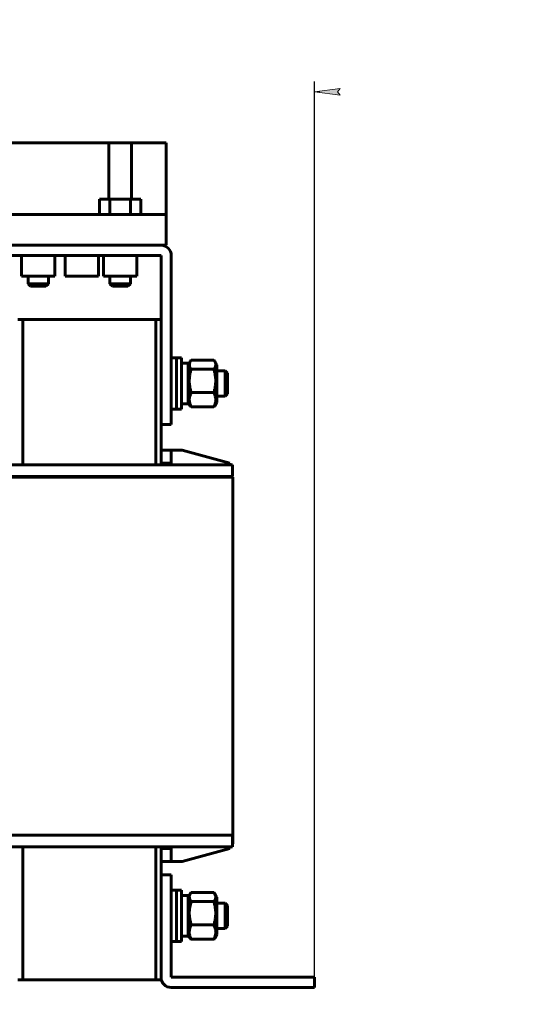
# Model space of a CAD drawing. Header units: millimetres. Extents: x 0 to 420, y 0 to 594.
# Tile 4 of 5: x 322 to 420, y 135 to 328. Entities that reach past the tile are written whole.
import ezdxf

# ---------------------------------------------------------------- set-up
doc = ezdxf.new("R2010")
doc.units = ezdxf.units.MM
doc.linetypes.add('K5LT_BASIC', pattern=[0])
doc.linetypes.add('K5LT_THIN', pattern=[0])
doc.layers.add('Системный слой', color=7, linetype='Continuous')
doc.styles.add('KDIMTEXTSTYLE', font='GOST_AU.SHX', dxfattribs={"width": 0.96, "oblique": 15, "height": 5})
doc.dimstyles.new('KDIMSTYLE (1.00)', dxfattribs={"dimtxt": 5, "dimasz": 1, "dimexe": 2, "dimexo": 0, "dimgap": 1, "dimtad": 1, "dimtxsty": 'KDIMTEXTSTYLE', "dimsah": 1, "dimcen": 0, "dimdle": 1, "dimadec": 0, "dimazin": 0, "dimtfac": 0.667, "dimtmove": 0, "dimatfit": 3, "dimfxl": 1, "dimtvp": 1, "dimtolj": 1, "dimtzin": 0, "dimarcsym": 0})

# ---------------------------------------------------------------- blocks, each defined once
blk = doc.blocks.new('U21')
at = {"layer": 'Системный слой', "color": 150, "linetype": 'K5LT_BASIC', "lineweight": 60, "true_color": 0x0080ff}
for p, q in [((361.71, 152.7), (361.71, 155.2)), ((361.71, 150.2), (361.71, 152.7))]:
    blk.add_line(p, q, dxfattribs=at)
blk = doc.blocks.new('U23')
at = {"layer": 'Системный слой', "color": 150, "linetype": 'K5LT_BASIC', "lineweight": 60, "true_color": 0x0080ff}
for p, q in [((362.21, 154.7), (362.21, 152.7)), ((362.21, 152.7), (362.21, 150.7))]:
    blk.add_line(p, q, dxfattribs=at)
blk = doc.blocks.new('U27')
at = {"layer": 'Системный слой', "color": 150, "linetype": 'K5LT_BASIC', "lineweight": 60, "true_color": 0x0080ff}
for p, q in [((322.21, 240.8), (322.21, 269.2)), ((322.21, 140.2), (322.21, 166.2))]:
    blk.add_line(p, q, dxfattribs=at)
blk = doc.blocks.new('U32')
at = {"layer": 'Системный слой', "color": 150, "linetype": 'K5LT_BASIC', "lineweight": 60, "true_color": 0x0080ff}
for p, q in [((339.02, 292.71), (339.02, 303.7)), ((339.02, 289.7), (339.02, 289.71))]:
    blk.add_line(p, q, dxfattribs=at)
blk = doc.blocks.new('U33')
at = {"layer": 'Системный слой', "color": 150, "linetype": 'K5LT_BASIC', "lineweight": 60, "true_color": 0x0080ff}
for p, q in [((343.41, 303.7), (343.41, 292.71)), ((343.41, 289.71), (343.41, 289.7))]:
    blk.add_line(p, q, dxfattribs=at)
blk = doc.blocks.new('U34')
at = {"layer": 'Системный слой', "color": 150, "linetype": 'K5LT_BASIC', "lineweight": 60, "true_color": 0x0080ff}
for p, q in [((343.21, 289.7), (343.21, 289.71)), ((343.21, 276.21), (343.21, 277.7))]:
    blk.add_line(p, q, dxfattribs=at)
blk = doc.blocks.new('U35')
at = {"layer": 'Системный слой', "color": 150, "linetype": 'K5LT_BASIC', "lineweight": 60, "true_color": 0x0080ff}
for p, q in [((339.21, 289.7), (339.21, 289.71)), ((339.21, 276.21), (339.21, 277.7))]:
    blk.add_line(p, q, dxfattribs=at)
blk = doc.blocks.new('U36')
at = {"layer": 'Системный слой', "color": 150, "linetype": 'K5LT_BASIC', "lineweight": 60, "true_color": 0x0080ff}
for p, q in [((348.21, 240.8), (348.21, 269.2)), ((348.21, 140.2), (348.21, 166.2))]:
    blk.add_line(p, q, dxfattribs=at)
blk = doc.blocks.new('U37')
at = {"layer": 'Системный слой', "color": 150, "linetype": 'K5LT_BASIC', "lineweight": 60, "true_color": 0x0080ff}
for p, q in [((349.21, 243.65), (349.21, 269.2)), ((349.21, 140.2), (349.21, 163.35))]:
    blk.add_line(p, q, dxfattribs=at)
blk = doc.blocks.new('U52')
at = {"layer": 'Системный слой', "color": 150, "linetype": 'K5LT_BASIC', "lineweight": 60, "true_color": 0x0080ff}
for p, q in [((353.21, 157.7), (353.21, 152.7)), ((353.21, 152.7), (353.21, 147.7))]:
    blk.add_line(p, q, dxfattribs=at)
blk = doc.blocks.new('U53')
at = {"layer": 'Системный слой', "color": 150, "linetype": 'K5LT_BASIC', "lineweight": 60, "true_color": 0x0080ff}
for p, q in [((352.21, 157.7), (352.21, 152.7)), ((352.21, 152.7), (352.21, 147.7))]:
    blk.add_line(p, q, dxfattribs=at)
blk = doc.blocks.new('U54')
at = {"layer": 'Системный слой', "color": 150, "linetype": 'K5LT_BASIC', "lineweight": 60, "true_color": 0x0080ff}
for p, q in [((352.21, 157.7), (352.21, 152.67)), ((352.21, 152.67), (352.21, 147.7))]:
    blk.add_line(p, q, dxfattribs=at)
blk = doc.blocks.new('U55')
at = {"layer": 'Системный слой', "color": 150, "linetype": 'K5LT_BASIC', "lineweight": 60, "true_color": 0x0080ff}
for p, q in [((354.08, 148.71), (353.86, 148.72)), ((354.3, 148.71), (354.08, 148.71)), ((354.51, 148.7), (354.3, 148.71))]:
    blk.add_line(p, q, dxfattribs=at)
blk = doc.blocks.new('U56')
at = {"layer": 'Системный слой', "color": 150, "linetype": 'K5LT_BASIC', "lineweight": 60, "true_color": 0x0080ff}
for p, q in [((360.11, 156.33), (360.11, 151.32)), ((360.11, 151.32), (360.11, 149.08))]:
    blk.add_line(p, q, dxfattribs=at)
blk = doc.blocks.new('U57')
at = {"layer": 'Системный слой', "color": 150, "linetype": 'K5LT_BASIC', "lineweight": 60, "true_color": 0x0080ff}
for p, q in [((359.54, 157.28), (359.6, 157.2)), ((359.82, 156.01), (359.54, 155.52)), ((359.6, 157.2), (359.65, 157.12)), ((359.65, 157.12), (359.71, 157.04)), ((359.71, 157.04), (359.89, 156.53)), ((359.89, 156.53), (359.82, 156.01))]:
    blk.add_line(p, q, dxfattribs=at)
blk = doc.blocks.new('U58')
at = {"layer": 'Системный слой', "color": 150, "linetype": 'K5LT_BASIC', "lineweight": 60, "true_color": 0x0080ff}
for p, q in [((354.73, 156.47), (354.74, 156.54)), ((354.73, 156.43), (354.73, 156.47)), ((354.73, 156.41), (354.73, 156.43)), ((354.73, 156.4), (354.73, 156.41)), ((354.74, 156.24), (354.73, 156.4)), ((354.74, 156.54), (354.77, 156.69)), ((354.78, 156.09), (354.74, 156.24)), ((354.77, 156.69), (354.83, 156.85)), ((354.8, 156.02), (354.78, 156.09)), ((354.81, 155.98), (354.8, 156.02)), ((354.82, 155.96), (354.81, 155.98)), ((354.83, 155.95), (354.82, 155.96)), ((354.82, 155.96), (354.82, 155.96)), ((354.83, 156.87), (354.85, 156.89)), ((354.83, 156.85), (354.83, 156.87)), ((354.83, 156.85), (354.83, 156.85)), ((355.09, 155.52), (354.83, 155.95)), ((354.85, 156.89), (354.87, 156.95)), ((354.87, 156.95), (354.92, 157.04)), ((354.92, 157.04), (354.97, 157.12)), ((354.97, 157.12), (355.03, 157.2)), ((355.03, 157.2), (355.09, 157.28))]:
    blk.add_line(p, q, dxfattribs=at)
blk = doc.blocks.new('U59')
at = {"layer": 'Системный слой', "color": 150, "linetype": 'K5LT_BASIC', "lineweight": 60, "true_color": 0x0080ff}
for p, q in [((359.54, 261.28), (359.6, 261.2)), ((359.82, 260.02), (359.54, 259.52)), ((359.6, 261.2), (359.65, 261.12)), ((359.65, 261.12), (359.71, 261.04)), ((359.71, 261.04), (359.89, 260.53)), ((359.89, 260.53), (359.82, 260.02))]:
    blk.add_line(p, q, dxfattribs=at)
blk = doc.blocks.new('U60')
at = {"layer": 'Системный слой', "color": 150, "linetype": 'K5LT_BASIC', "lineweight": 60, "true_color": 0x0080ff}
for p, q in [((354.74, 260.53), (354.92, 261.04)), ((354.8, 260.02), (354.74, 260.53)), ((355.09, 259.52), (354.8, 260.02)), ((354.92, 261.04), (354.97, 261.12)), ((354.97, 261.12), (355.03, 261.2)), ((355.03, 261.2), (355.09, 261.28))]:
    blk.add_line(p, q, dxfattribs=at)
blk = doc.blocks.new('U62')
at = {"layer": 'Системный слой', "color": 150, "linetype": 'K5LT_BASIC', "lineweight": 60, "true_color": 0x0080ff}
for p, q in [((348.21, 240.8), (348.21, 269.2)), ((348.21, 140.2), (348.21, 166.2))]:
    blk.add_line(p, q, dxfattribs=at)
blk = doc.blocks.new('U63')
at = {"layer": 'Системный слой', "color": 150, "linetype": 'K5LT_BASIC', "lineweight": 60, "true_color": 0x0080ff}
for p, q in [((322.21, 240.8), (322.21, 269.2)), ((322.21, 140.2), (322.21, 166.2))]:
    blk.add_line(p, q, dxfattribs=at)
blk = doc.blocks.new('KDIMARROW_01')
at = {"layer": 'Системный слой'}
blk.add_hatch(color=0, dxfattribs=at).paths.add_polyline_path([(-5, -0.66), (0, 0), (-5, 0.66), (-4.5, 0)])
at = {"layer": 'Системный слой', "color": 0, "linetype": 'K5LT_THIN', "lineweight": 18}
for p, q in [((-4.5, 0), (-5, 0.66)), ((-5, 0.66), (0, 0)), ((0, 0), (-5, -0.66)), ((-5, -0.66), (-4.5, 0)), ((0, 0), (-1, 0))]:
    blk.add_line(p, q, dxfattribs=at)

msp = doc.modelspace()

# ---------------------------------------------------------------- linework, layer by layer
at = {"layer": 'Системный слой', "color": 150, "linetype": 'K5LT_BASIC', "lineweight": 60, "true_color": 0x0080ff}
for p, q in [((316.212, 303.705), (339.019, 303.705)), ((339.019, 303.705), (343.406, 303.705)), ((343.406, 303.705), (350.212, 303.705)), ((350.212, 289.705), (350.212, 303.705)), ((337.171, 292.705), (339.192, 292.705)), ((337.171, 289.705), (337.171, 292.705)), ((339.192, 292.705), (343.233, 292.705)), ((339.192, 289.705), (339.192, 292.705)), ((343.233, 292.705), (345.254, 292.705)), ((343.233, 289.705), (343.233, 292.705)), ((345.254, 289.705), (345.254, 292.705)), ((316.212, 289.705), (350.212, 289.705)), ((337.171, 289.705), (339.192, 289.705)), ((339.192, 289.705), (343.233, 289.705)), ((343.233, 289.705), (345.254, 289.705)), ((350.212, 283.705), (350.212, 289.705)), ((349.212, 283.705), (318.212, 283.705)), ((349.212, 283.705), (350.212, 283.705)), ((318.212, 281.705), (349.212, 281.705)), ((321.962, 277.705), (321.962, 281.705)), ((328.462, 277.705), (328.462, 281.705)), ((330.462, 277.705), (330.462, 281.705)), ((336.962, 277.705), (336.962, 281.705)), ((337.962, 277.705), (337.962, 281.705)), ((344.462, 277.705), (344.462, 281.705)), ((349.212, 281.705), (349.212, 250.705)), ((351.212, 250.705), (351.212, 281.705)), ((328.462, 277.705), (321.962, 277.705)), ((323.212, 276.205), (323.212, 277.705)), ((327.212, 276.205), (327.212, 277.705)), ((336.962, 277.705), (330.462, 277.705)), ((344.462, 277.705), (337.962, 277.705)), ((323.712, 275.705), (323.212, 276.205)), ((323.212, 276.205), (327.212, 276.205)), ((326.712, 275.705), (323.712, 275.705)), ((326.712, 275.705), (327.212, 276.205)), ((339.212, 276.205), (343.212, 276.205)), ((339.712, 275.705), (339.212, 276.205)), ((342.712, 275.705), (339.712, 275.705)), ((342.712, 275.705), (343.212, 276.205)), ((321.212, 269.205), (322.212, 269.205)), ((322.212, 269.205), (348.212, 269.205)), ((348.212, 269.205), (349.212, 269.205)), ((351.212, 261.705), (352.212, 261.705)), ((352.212, 261.705), (353.212, 261.705)), ((352.212, 261.705), (352.212, 251.705)), ((352.212, 261.705), (352.212, 251.705)), ((353.212, 261.705), (353.212, 251.705)), ((353.212, 260.705), (353.862, 260.687)), ((354.512, 260.33), (354.92, 261.035)), ((354.512, 260.705), (354.512, 252.705)), ((359.539, 261.284), (355.086, 261.284)), ((360.112, 260.33), (359.705, 261.035)), ((360.112, 260.33), (360.112, 253.08)), ((359.539, 259.515), (355.086, 259.515)), ((361.712, 259.205), (360.112, 259.205)), ((361.712, 254.205), (361.712, 259.205)), ((362.212, 258.705), (361.712, 259.205)), ((362.212, 258.705), (362.212, 254.705)), ((359.539, 254.935), (355.086, 254.935)), ((361.712, 254.205), (360.112, 254.205)), ((362.212, 254.705), (361.712, 254.205)), ((353.212, 252.705), (354.512, 252.705)), ((354.512, 253.08), (354.92, 252.374)), ((359.539, 252.125), (355.086, 252.125)), ((360.112, 253.08), (359.705, 252.374)), ((351.212, 251.705), (352.212, 251.705)), ((351.212, 250.705), (351.212, 248.705)), ((352.212, 251.705), (353.212, 251.705)), ((351.212, 248.705), (349.212, 248.705)), ((349.212, 243.655), (351.212, 243.655)), ((349.212, 241.155), (349.212, 243.655)), ((353.332, 243.655), (351.212, 243.655)), ((351.212, 243.655), (351.212, 241.155)), ((362.662, 241.155), (353.332, 243.655)), ((313.262, 240.805), (357.162, 240.805)), ((351.212, 241.155), (349.212, 241.155)), ((349.212, 241.155), (349.212, 240.805)), ((351.212, 241.155), (351.212, 240.805)), ((357.162, 240.805), (363.162, 240.805)), ((362.662, 241.155), (362.662, 240.805)), ((363.162, 238.555), (363.162, 240.805)), ((313.262, 238.555), (357.162, 238.555)), ((351.212, 238.555), (351.212, 238.405)), ((357.162, 238.555), (363.162, 238.555)), ((317.212, 238.405), (353.212, 238.405)), ((353.212, 238.405), (363.212, 238.405)), ((363.212, 168.455), (363.212, 238.405)), ((313.262, 168.455), (357.162, 168.455)), ((357.162, 168.455), (363.162, 168.455)), ((363.162, 168.455), (363.162, 166.205)), ((363.212, 168.455), (363.188, 168.455)), ((363.188, 166.805), (363.188, 168.455)), ((363.212, 168.455), (363.212, 166.805)), ((313.262, 166.205), (357.162, 166.205)), ((349.212, 165.855), (349.212, 166.205)), ((349.212, 163.355), (349.212, 165.855)), ((349.212, 165.855), (351.212, 165.855)), ((351.212, 165.855), (351.212, 166.205)), ((351.212, 165.855), (351.212, 163.355)), ((353.332, 163.355), (362.662, 165.855)), ((357.162, 166.205), (363.162, 166.205)), ((362.662, 165.855), (362.662, 166.205)), ((363.162, 166.805), (363.188, 166.805)), ((363.188, 166.805), (363.212, 166.805)), ((351.212, 163.355), (349.212, 163.355)), ((353.332, 163.355), (351.212, 163.355)), ((349.212, 160.705), (351.212, 160.705)), ((351.212, 160.705), (351.212, 158.705)), ((349.212, 158.705), (349.212, 140.705)), ((351.212, 140.705), (351.212, 158.705)), ((351.212, 157.705), (352.212, 157.705)), ((352.212, 157.705), (353.212, 157.705)), ((353.212, 156.705), (354.512, 156.705)), ((354.512, 156.33), (354.92, 157.035)), ((354.512, 156.705), (354.512, 148.776)), ((359.539, 157.284), (355.086, 157.284)), ((360.112, 156.33), (359.705, 157.035)), ((359.539, 155.515), (355.086, 155.515)), ((361.712, 155.205), (360.112, 155.205)), ((362.212, 154.705), (361.712, 155.205)), ((359.539, 150.935), (355.086, 150.935)), ((361.712, 150.205), (360.112, 150.205)), ((362.212, 150.705), (361.712, 150.205)), ((354.512, 149.08), (354.92, 148.374)), ((354.512, 148.705), (354.512, 148.776)), ((359.539, 148.125), (355.086, 148.125)), ((360.112, 149.08), (359.705, 148.374)), ((351.212, 147.705), (352.212, 147.705)), ((352.212, 147.705), (353.212, 147.705)), ((377.212, 140.705), (351.212, 140.705)), ((377.212, 140.705), (379.212, 140.705)), ((379.212, 140.705), (379.212, 138.705)), ((321.212, 140.205), (322.212, 140.205)), ((322.212, 140.205), (348.212, 140.205)), ((348.212, 140.205), (349.212, 140.205)), ((351.212, 138.705), (377.212, 138.705)), ((379.212, 138.705), (377.212, 138.705))]:
    msp.add_line(p, q, dxfattribs=at)
for centre, start, end in [((349.212, 281.705), 0, 90), ((351.212, 140.705), 180, 270)]:
    msp.add_arc(centre, 2, start, end, dxfattribs=at)
msp.add_ellipse((353.212, 152.705), major_axis=(6.928, 0), ratio=0.5773503, start_param=4.712389, end_param=4.9011467, dxfattribs=at)
msp.add_rational_spline([(354.512, 260.705), (354.076, 260.705), (353.641, 260.681), (353.212, 260.634)], [1, 0.997033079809, 0.997033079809, 1], degree=3, dxfattribs=at)
for points, knots in [([(355.086, 254.935), (355.016, 255.177), (354.933, 255.501), (354.835, 255.994), (354.771, 256.414), (354.735, 256.853), (354.726, 257.242), (354.735, 257.582), (354.771, 258.047), (354.834, 258.457), (354.94, 258.98), (355.018, 259.281), (355.086, 259.515)], [0, 0, 0, 0, 2.0994796, 2.804017, 4.2289148, 5.6788222, 6.5124767, 7.4857024, 8.5207906, 10.4057585, 10.9641466, 13, 13, 13, 13]), ([(359.539, 259.515), (359.609, 259.274), (359.692, 258.95), (359.79, 258.457), (359.854, 258.037), (359.89, 257.598), (359.898, 257.209), (359.89, 256.868), (359.853, 256.403), (359.791, 255.993), (359.684, 255.47), (359.607, 255.17), (359.539, 254.935)], [0, 0, 0, 0, 2.0994796, 2.804017, 4.2289148, 5.6788222, 6.5124767, 7.4857024, 8.5207906, 10.4057585, 10.9641466, 13, 13, 13, 13]), ([(355.086, 252.125), (354.868, 252.584), (354.729, 253.05), (354.729, 253.767), (354.763, 254.005), (354.887, 254.474), (354.977, 254.706), (355.086, 254.935)], [0.0000002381, 0.0000002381, 0.0000002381, 0.0000002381, 0.0023326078, 0.0023326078, 0.0034987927, 0.0034987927, 0.0046649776, 0.0046649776, 0.0046649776, 0.0046649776]), ([(359.539, 254.935), (359.632, 254.738), (359.753, 254.437), (359.854, 254.028), (359.89, 253.759), (359.898, 253.52), (359.89, 253.311), (359.848, 252.985), (359.741, 252.587), (359.607, 252.269), (359.539, 252.125)], [0, 0, 0, 0, 2.3726298, 3.5783125, 4.8051573, 5.5105572, 6.3340559, 7.2098998, 9.2773549, 11, 11, 11, 11]), ([(355.086, 150.935), (354.868, 151.683), (354.729, 152.442), (354.729, 153.61), (354.763, 153.999), (354.887, 154.763), (354.977, 155.141), (355.086, 155.515)], [0.0000002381, 0.0000002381, 0.0000002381, 0.0000002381, 0.0023326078, 0.0023326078, 0.0034987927, 0.0034987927, 0.0046649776, 0.0046649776, 0.0046649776, 0.0046649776]), ([(359.539, 155.515), (359.609, 155.274), (359.692, 154.95), (359.79, 154.457), (359.854, 154.037), (359.89, 153.598), (359.898, 153.209), (359.89, 152.868), (359.853, 152.403), (359.791, 151.993), (359.684, 151.47), (359.607, 151.17), (359.539, 150.935)], [0, 0, 0, 0, 2.0994796, 2.804017, 4.2289148, 5.6788222, 6.5124767, 7.4857024, 8.5207906, 10.4057585, 10.9641466, 13, 13, 13, 13]), ([(355.086, 148.125), (354.992, 148.323), (354.872, 148.624), (354.771, 149.032), (354.735, 149.302), (354.726, 149.54), (354.735, 149.749), (354.777, 150.076), (354.884, 150.473), (355.018, 150.792), (355.086, 150.935)], [0, 0, 0, 0, 2.3726298, 3.5783125, 4.8051573, 5.5105572, 6.3340559, 7.2098998, 9.2773549, 11, 11, 11, 11]), ([(359.539, 150.935), (359.632, 150.738), (359.753, 150.437), (359.854, 150.028), (359.89, 149.759), (359.898, 149.52), (359.89, 149.311), (359.848, 148.985), (359.741, 148.587), (359.607, 148.269), (359.539, 148.125)], [0, 0, 0, 0, 2.3726298, 3.5783125, 4.8051573, 5.5105572, 6.3340559, 7.2098998, 9.2773549, 11, 11, 11, 11])]:
    msp.add_open_spline(points, degree=3, knots=knots, dxfattribs=at)
for points in [[(354.92, 252.374), (354.968, 252.291), (355.024, 252.207), (355.086, 252.125)], [(359.539, 252.125), (359.601, 252.208), (359.657, 252.291), (359.705, 252.374)], [(354.92, 148.374), (354.968, 148.291), (355.024, 148.208), (355.086, 148.125)], [(359.539, 148.125), (359.601, 148.208), (359.657, 148.291), (359.705, 148.374)]]:
    msp.add_open_spline(points, degree=3, dxfattribs=at)

# ---------------------------------------------------------------- block references
at = {"layer": 'Системный слой'}
for name in ['U32', 'U33', 'U35', 'U34', 'U27', 'U63', 'U36', 'U62', 'U37', 'U60', 'U59', 'U53', 'U54', 'U52', 'U58', 'U57', 'U56', 'U21', 'U23', 'U55']:
    msp.add_blockref(name, (0, 0), dxfattribs=at)

# ---------------------------------------------------------------- dimensions: what is measured, and where the dimension line sits
at = {"layer": 'Системный слой', "color": 7}
msp.add_linear_dim(base=(253.212, 313.705), p1=(379.212, 139.705), p2=(253.212, 224.205), location=(316.212, 313.705), text='\\H5.0;\\W0.965;\\Q15;\\H5.0;\\W0.965;\\Q15;\\Q15;Г', dimstyle='KDIMSTYLE (1.00)', override={"dimexo": 0, "dimblk1": 'KDIMARROW_01', "dimblk2": 'KDIMARROW_01', "dimse1": 0, "dimse2": 0, "dimclrt": 7, "dimtolj": 1}, dxfattribs=at).render()

doc.saveas('drawing.dxf')
